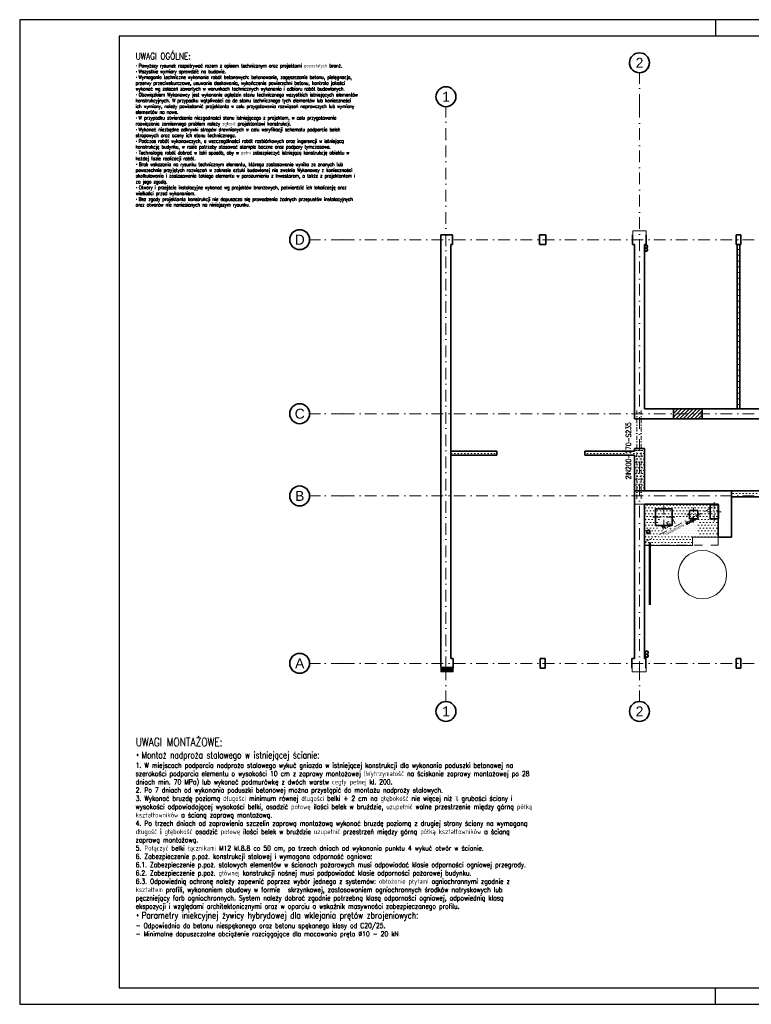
# Model space of a CAD drawing. Header units: millimetres. Extents: x -62590 to 46238, y 147773 to 522018.
# Tile 68 of 93: x 1238 to 23317, y 331318 to 361018. Entities that reach past the tile are written whole.
import ezdxf

# ---------------------------------------------------------------- set-up
doc = ezdxf.new("R2010")
doc.units = ezdxf.units.MM
for name, pattern in [('DASHDOT', [25.4, 12.7, -6.35, 0, -6.35]), ('DASHED', [2, 1, -1]), ('Krawędzie ukryte', [3.912222, 2.822222, -1.09]), ('Kropki i Kreski', [6.702778, 3.527778, -1.763889, 0, -1.411111])]:
    doc.linetypes.add(name, pattern=pattern)
for name, color, linetype in [('!PB_Ramka', 7, 'Continuous'), ('!PB_Wyburzenia', 251, 'Do wyburzenia'), ('e-cad_cienkie', 1, 'Continuous'), ('e-cad_kontur', 2, 'Continuous'), ('e-cad_opisy', 7, 'Continuous'), ('e-cad_wymiary', 1, 'Continuous'), ('e-cad_wypelnienia', 254, 'Continuous'), ('Konstrukcja - Siatka mod', 9, 'Continuous'), ('Konstrukcja - Słupy', 7, 'Continuous'), ('Konstrukcja - Ściany działowe', 7, 'Continuous'), ('Konstrukcja - Ściany nośne wew..P', 7, 'Continuous'), ('Konstrukcja - Ściany zewnętrzne', 7, 'Continuous'), ('PIONY INST', 252, 'Continuous')]:
    doc.layers.add(name, color=color, linetype=linetype)
doc.layers.add('KONSTRUKCJA', color=3, linetype='Continuous', lineweight=0)
doc.styles.add('e-cad_1', font='simplex.shx', dxfattribs={"width": 0.8})
doc.styles.get("Standard").update_dxf_attribs({"font": 'arial.ttf'})
doc.styles.add('STYL_AUTOMATYCZNY_1', font='arialbd.ttf')
doc.linetypes.add('Do wyburzenia', pattern='A,1.7,["/",Standard,S=1,R=10,X=-0.195,Y=-0.57],-0.5,["",Standard,S=1,R=10,X=-0.195,Y=-0.57],1.7', length=3.9)
pattern_1 = [(0, (-230678.59, 288957.74), (0, 173.20508), [0, -100]), (0, (-230628.59, 289044.34), (0, 173.20508), [0, -100])]

# ---------------------------------------------------------------- blocks, each defined once
blk = doc.blocks.new('*U4')
at = {"layer": 'e-cad_opisy', "color": 8, "ltscale": 0.4}
for points in [[(0, 0), (450, 0), (450, 297), (25, 297), (25, 297), (0, 297), (0, 0)], [(210, 297), (210, 292)], [(210, 0), (210, 5)]]:
    blk.add_lwpolyline(points, dxfattribs=at)
at = {"layer": 'e-cad_opisy', "color": 3, "ltscale": 0.4}
blk.add_lwpolyline([(30, 5), (445, 5), (445, 292), (30, 292), (30, 5)], dxfattribs=at)
blk = doc.blocks.new('Rysunek_5_5 - ProBuild')
at = {"layer": '!PB_Wyburzenia', "lineweight": 15, "ltscale": 20}
h = blk.add_hatch(dxfattribs=at)
h.set_pattern_fill('Tynk_0005', color=256, style=0, pattern_type=2)
h.set_pattern_definition(pattern_1)
h.paths.add_polyline_path([(8790, 12630), (8790, 7680), (8870, 7680), (8870, 12630)])
h = blk.add_hatch(dxfattribs=at)
h.set_pattern_fill('Tynk_0005', color=256, style=0, pattern_type=2)
h.set_pattern_definition(pattern_1)
h.paths.add_polyline_path([(150, 6280), (1540, 6280), (1540, 6400), (150, 6400)])
h = blk.add_hatch(dxfattribs=at)
h.set_pattern_fill('Tynk_0005', color=256, style=0, pattern_type=2)
h.set_pattern_definition(pattern_1)
h.paths.add_polyline_path([(4190, 6280), (5690, 6280), (5690, 6400), (4190, 6400)])
h = blk.add_hatch(dxfattribs=at)
h.set_pattern_fill('Tynk_0005', color=256, style=0, pattern_type=2)
h.set_pattern_definition(pattern_1)
h.paths.add_polyline_path([(5990, 6480), (5690, 6480), (5690, 5200), (5990, 5200)])
h = blk.add_hatch(dxfattribs=at)
h.set_pattern_fill('Tynk_0005', color=256, style=0, pattern_type=2)
h.set_pattern_definition(pattern_1)
h.paths.add_polyline_path([(9560, 5020), (9560, 5200), (8620, 5200), (8620, 5020)])
h = blk.add_hatch(dxfattribs=at)
h.set_pattern_fill('Tynk_0005', color=256, style=0, pattern_type=2)
h.set_pattern_definition(pattern_1)
h.paths.add_polyline_path([(8220, 4796), (5990, 4796), (5990, 3560), (7439, 3560), (7440, 3806), (8216, 3803), (8218, 4360), (7973, 4360), (7973, 4780), (8220, 4780)])
h.paths.add_polyline_path([(6326, 4660), (6826, 4660), (6826, 4160), (6326, 4160)], flags=0)
h.paths.add_polyline_path([(7600, 4360), (7346, 4360), (7350, 4610), (7600, 4610)], flags=0)
h = blk.add_hatch(dxfattribs=at)
h.set_pattern_fill('Tynk_0005', color=256, style=0, pattern_type=2)
h.set_pattern_definition(pattern_1)
h.paths.add_polyline_path([(7973, 4780), (7973, 4360), (8223, 4360), (8223, 4780)])
h = blk.add_hatch(dxfattribs=at)
h.set_pattern_fill('Tynk_0005', color=256, style=0, pattern_type=2)
h.set_pattern_definition(pattern_1)
h.paths.add_polyline_path([(6326, 4660), (6326, 4160), (6826, 4160), (6826, 4660)])
h = blk.add_hatch(dxfattribs=at)
h.set_pattern_fill('Tynk_0005', color=256, style=0, pattern_type=2)
h.set_pattern_definition(pattern_1)
h.paths.add_polyline_path([(7350, 4610), (7350, 4360), (7600, 4360), (7600, 4610)])
at = {"layer": 'e-cad_wypelnienia', "lineweight": -2, "ltscale": 10}
h = blk.add_hatch(dxfattribs=at)
h.set_pattern_fill('ANSI31', color=256, scale=25, style=0)
h.set_pattern_definition([(45, (-14101.32, -341602.01), (-56.1266, 56.1266), [])])
h.paths.add_polyline_path([(6870, 7380), (7730, 7380), (7730, 7680), (6870, 7680)])
at = {"layer": 'Konstrukcja - Słupy', "linetype": 'Continuous', "lineweight": 13}
for points in [[(-150, -150), (150, -150), (150, -102), (-102, -102)], [(-150, -102), (-150, -150), (-102, -102)], [(-150, -150), (-150, -252), (215, -252), (215, -150), (150, -150)], [(150, -150), (215, -150), (215, -102), (150, -102)]]:
    blk.add_hatch(color=252, dxfattribs=at).paths.add_polyline_path(points)
at = {"layer": '!PB_Wyburzenia', "lineweight": 35, "ltscale": 40}
for p, q in [((1540, 6280), (1540, 6400)), ((4190, 6280), (4190, 6400)), ((5690, 6480), (5990, 6480))]:
    blk.add_line(p, q, dxfattribs=at)
at = {"layer": '!PB_Wyburzenia', "lineweight": 0, "ltscale": 40}
for p, q in [((8098, 4650), (8098, 4860)), ((6576, 4490), (6576, 4740)), ((7395, 4485), (7270, 4485)), ((7475, 4565), (7475, 4690)), ((7555, 4485), (7680, 4485)), ((8018, 4570), (7893, 4570)), ((8098, 4490), (8098, 4280)), ((8178, 4570), (8303, 4570)), ((6496, 4410), (6246, 4410)), ((6576, 4330), (6576, 4080)), ((6656, 4410), (6906, 4410)), ((7475, 4405), (7475, 4280))]:
    blk.add_line(p, q, dxfattribs=at)
at = {"layer": '!PB_Wyburzenia', "lineweight": 35, "ltscale": 40, "flags": 128}
for points in [[(8790, 12630), (8790, 7680)], [(8870, 7680), (8870, 12630)], [(1540, 6400), (150, 6400)], [(150, 6280), (1540, 6280)], [(5690, 6400), (4190, 6400)], [(4190, 6280), (5690, 6280)], [(5690, 6480), (5690, 6400)], [(5690, 6280), (5690, 5200)], [(5990, 5200), (5990, 6480)], [(9560, 5200), (8620, 5200)], [(8620, 5020), (9560, 5020)]]:
    blk.add_lwpolyline(points, dxfattribs=at)
for points in [[(7973, 4780), (7973, 4360), (8223, 4360), (8223, 4780)], [(6326, 4660), (6326, 4160), (6826, 4160), (6826, 4660)], [(7350, 4610), (7350, 4360), (7600, 4360), (7600, 4610)]]:
    blk.add_lwpolyline(points, close=True, dxfattribs=at)
at = {"layer": '!PB_Wyburzenia', "lineweight": 13, "ltscale": 40, "flags": 128}
for points in [[(6326, 4660), (6826, 4660), (6826, 4160), (6326, 4160)], [(7600, 4360), (7346, 4360), (7350, 4610), (7600, 4610)]]:
    blk.add_lwpolyline(points, close=True, dxfattribs=at)
for points in [[(8220, 3806), (7440, 3806), (7439, 3560), (5990, 3560)], [(8220, 3806), (8220, 3810)]]:
    blk.add_lwpolyline(points, dxfattribs=at)
at = {"layer": '!PB_Wyburzenia', "lineweight": 0, "ltscale": 40}
for p in [(7475, 4485), (8098, 4570), (6576, 4410)]:
    blk.add_point(p, dxfattribs=at)
at = {"color": 7, "linetype": 'Continuous', "lineweight": 35, "ltscale": 100, "flags": 128}
for points in [[(7730, 7680), (6870, 7680)], [(6870, 7380), (7730, 7380)]]:
    blk.add_lwpolyline(points, dxfattribs=at)
at = {"color": 252, "linetype": 'Continuous', "lineweight": 13, "ltscale": 100}
blk.add_circle((7740, 2676), 730, dxfattribs=at)
at = {"layer": 'e-cad_kontur', "lineweight": -2, "ltscale": 10}
blk.add_lwpolyline([(6870, 7380), (7730, 7380), (7730, 7680), (6870, 7680)], close=True, dxfattribs=at)
at = {"layer": 'Konstrukcja - Siatka mod', "color": 9, "linetype": 'Kropki i Kreski', "lineweight": 13, "ltscale": 100}
for p, q in [((5840, 16815), (5840, 17815)), ((0, 15792), (0, 16792)), ((5840, 16815), (5840, -150)), ((0, -150), (0, 15792)), ((-3115, 12780), (-4115, 12780)), ((-3115, 12780), (27604, 12780)), ((-3115, 7530), (-4115, 7530)), ((-3115, 7530), (27604, 7530)), ((-3115, 5050), (-4115, 5050)), ((-3115, 5050), (27604, 5050)), ((-3115, 0), (-4115, 0)), ((-3115, 0), (27604, 0)), ((0, -150), (0, -1150)), ((5840, -150), (5840, -1150))]:
    blk.add_line(p, q, dxfattribs=at)
at = {"layer": 'Konstrukcja - Siatka mod', "color": 9, "linetype": 'Continuous', "lineweight": 35, "ltscale": 100}
for centre in [(5840, 18115), (0, 17092), (-4415, 12780), (-4415, 7530), (-4415, 5050), (-4415, 0), (0, -1450), (5840, -1450)]:
    blk.add_circle(centre, 300, dxfattribs=at)
blk.add_arc((5840, 18115), 300, 146.5921, 33.4079, dxfattribs=at)
at = {"layer": 'Konstrukcja - Siatka mod', "color": 7, "linetype": 'Kropki i Kreski', "lineweight": 13, "ltscale": 100}
for p in [(0, 15792), (0, 15792), (-3115, 12780), (-3115, 12780), (-3115, 7530), (-3115, 7530), (-3115, 5050), (-3115, 5050), (-3115, 0), (-3115, 0), (0, -150), (0, -150), (5840, -150), (5840, -150)]:
    blk.add_point(p, dxfattribs=at)
at = {"layer": 'Konstrukcja - Słupy', "color": 252, "linetype": 'Continuous', "lineweight": 13, "ltscale": 100, "flags": 128}
for points in [[(-150, -102), (-150, -150)], [(-150, -150), (-150, -252), (215, -252), (215, -150)]]:
    blk.add_lwpolyline(points, dxfattribs=at)
at = {"layer": 'Konstrukcja - Ściany działowe', "color": 252, "linetype": 'Continuous', "lineweight": 35, "ltscale": 100}
for p, q in [((8220, 3900), (8220, 3840)), ((6140, 3650), (6140, 3590)), ((6140, 3650), (6140, 3590)), ((6140, 3590), (6140, 3575)), ((6140, 3590), (6140, 3575)), ((6140, 3575), (6140, 3560)), ((6140, 3575), (6140, 3560)), ((6160, 3590), (6160, 3650)), ((6160, 3590), (6160, 3650)), ((6160, 3575), (6160, 3590)), ((6160, 3575), (6160, 3590)), ((6160, 3560), (6160, 3575)), ((6160, 3560), (6160, 3575)), ((8220, 3840), (8220, 3825)), ((8220, 3825), (8220, 3810)), ((6140, 1920), (6140, 1895)), ((6140, 1920), (6140, 1895)), ((6140, 1895), (6140, 1795)), ((6140, 1895), (6140, 1795)), ((6140, 1795), (6140, 1770)), ((6140, 1795), (6140, 1770)), ((6160, 1895), (6160, 1920)), ((6160, 1895), (6160, 1920)), ((6160, 1795), (6160, 1895)), ((6160, 1795), (6160, 1895)), ((6160, 1770), (6160, 1795)), ((6160, 1770), (6160, 1795))]:
    blk.add_line(p, q, dxfattribs=at)
at = {"layer": 'Konstrukcja - Ściany działowe', "color": 252, "linetype": 'Continuous', "lineweight": 35, "ltscale": 100, "flags": 128}
for points in [[(8620, 3810), (8220, 3810)], [(6140, 3560), (6140, 1920)], [(6160, 1920), (6160, 3560)]]:
    blk.add_lwpolyline(points, dxfattribs=at)
at = {"layer": 'Konstrukcja - Ściany nośne wew..P', "color": 252, "linetype": 'Continuous', "lineweight": 35, "ltscale": 100}
for p, q in [((6870, 7680), (6870, 7380)), ((7730, 7680), (7730, 7380))]:
    blk.add_line(p, q, dxfattribs=at)
at = {"layer": 'Konstrukcja - Ściany nośne wew..P', "color": 252, "linetype": 'Continuous', "lineweight": 35, "ltscale": 100, "flags": 128}
for points in [[(5690, 12630), (5690, 7380)], [(5990, 7680), (5990, 12630)], [(6870, 7680), (5990, 7680)], [(9948, 7680), (7730, 7680)], [(5690, 7380), (5990, 7380)], [(5990, 7380), (5690, 7380)], [(5990, 7380), (6870, 7380)], [(7730, 7380), (9948, 7380)], [(5690, 5200), (5690, 4800)], [(8620, 5200), (5690, 5200)], [(5690, 5200), (5690, 4800)], [(8620, 5200), (8620, 4800)], [(5690, 4800), (5690, 150)], [(5990, 4800), (8220, 4800)], [(5990, 150), (5990, 4800)], [(8220, 4800), (8220, 3810)], [(8620, 3810), (8620, 4800)], [(8620, 3810), (8220, 3810)]]:
    blk.add_lwpolyline(points, dxfattribs=at)
at = {"layer": 'Konstrukcja - Ściany nośne wew..P', "color": 252, "linetype": 'Krawędzie ukryte', "lineweight": 20, "ltscale": 100, "flags": 128}
for points in [[(8220, 5200), (5690, 5200)], [(5690, 5200), (5690, 4800)], [(8620, 5200), (8220, 5200)], [(8620, 3810), (8620, 5200)], [(5690, 4800), (8220, 4800)], [(8220, 4800), (8220, 3810)], [(8620, 3810), (8220, 3810)]]:
    blk.add_lwpolyline(points, dxfattribs=at)
at = {"layer": 'Konstrukcja - Ściany zewnętrzne', "color": 252, "linetype": 'Continuous', "lineweight": 35, "ltscale": 100}
for p, q in [((199, 12930), (199, 12880)), ((199, 12880), (199, 12630)), ((2819, 12930), (2819, 12880)), ((2819, 12880), (2819, 12630)), ((3010, 12930), (3010, 12880)), ((3010, 12880), (3010, 12630)), ((5630, 12930), (5630, 12880)), ((5630, 12880), (5630, 12630)), ((6040, 12930), (6040, 12880)), ((6040, 12880), (6040, 12630)), ((8760, 12930), (8760, 12880)), ((8760, 12880), (8760, 12630)), ((8900, 12930), (8900, 12880)), ((8900, 12880), (8900, 12630)), ((220, -100), (220, 150)), ((2840, -100), (2840, 150)), ((2990, -100), (2990, 150)), ((5610, -100), (5610, 150)), ((6037, -100), (6037, 150)), ((8758, -100), (8758, 150)), ((8902, -100), (8902, 150)), ((220, -150), (220, -100)), ((2840, -150), (2840, -100)), ((2990, -150), (2990, -100)), ((5610, -150), (5610, -100)), ((6037, -150), (6037, -100)), ((8758, -150), (8758, -100)), ((8902, -150), (8902, -100))]:
    blk.add_line(p, q, dxfattribs=at)
at = {"layer": 'Konstrukcja - Ściany zewnętrzne', "color": 252, "linetype": 'Continuous', "lineweight": 35, "ltscale": 100, "flags": 128}
for points in [[(-150, 12930), (150, 12930)], [(-150, 12930), (-150, -102)], [(199, 12930), (150, 12930)], [(3010, 12930), (2819, 12930)], [(5640, 12930), (5630, 12930)], [(8900, 12930), (8760, 12930)], [(150, 150), (150, 12630)], [(150, 12630), (199, 12630)], [(2819, 12630), (3010, 12630)], [(5630, 12630), (5690, 12630)], [(5990, 12630), (6040, 12630)], [(8760, 12630), (8900, 12630)], [(220, 150), (150, 150)], [(2990, 150), (2840, 150)], [(5690, 150), (5610, 150)], [(6037, 150), (5990, 150)], [(8902, 150), (8758, 150)], [(215, -150), (220, -150)], [(2840, -150), (2990, -150)], [(5610, -150), (5615, -150)], [(8758, -150), (8902, -150)]]:
    blk.add_lwpolyline(points, dxfattribs=at)
at = {"layer": 'Konstrukcja - Ściany zewnętrzne', "color": 252, "linetype": 'Continuous', "lineweight": 13, "ltscale": 100, "flags": 128}
for points in [[(6040, 12930), (6040, 13050), (5640, 13050), (5640, 12930)], [(5615, -150), (5615, -252), (6040, -252), (6040, -150)]]:
    blk.add_lwpolyline(points, dxfattribs=at)
at = {"layer": 'PIONY INST', "color": 252, "linetype": 'Continuous', "lineweight": 25, "ltscale": 100, "flags": 128}
for points in [[(5990, 12571, 0.414214), (6040, 12521, 0.414214), (6090, 12571, 0.414214), (6040, 12621, 0.414214)], [(5990, 12476, 0.414214), (6040, 12426, 0.414214), (6090, 12476, 0.414214), (6040, 12526, 0.414214)], [(6109, 4026, 0.414214), (6054, 3971, 0.414214), (6109, 3916, 0.414214), (6164, 3971, 0.414214)], [(6059, 373, 0.414214), (6009, 323, 0.414214), (6059, 273, 0.414214), (6109, 323, 0.414214)], [(6059, 278, 0.414214), (6009, 228, 0.414214), (6059, 178, 0.414214), (6109, 228, 0.414214)]]:
    blk.add_lwpolyline(points, format="xyb", close=True, dxfattribs=at)
at = {"layer": 'PIONY INST', "color": 252, "linetype": 'Continuous', "lineweight": 35, "ltscale": 100, "flags": 128}
for points in [[(6040, 12526, -1), (6040, 12616, -1)], [(6040, 12431, -1), (6040, 12521, -1)], [(6109, 4016, -1), (6109, 3926, -1)], [(6059, 368, -1), (6059, 278, -1)], [(6059, 273, -1), (6059, 183, -1)]]:
    blk.add_lwpolyline(points, format="xyb", close=True, dxfattribs=at)
at = {"layer": 'Konstrukcja - Siatka mod', "color": 9, "linetype": 'Continuous', "lineweight": 13, "char_height": 300, "attachment_point": 1, "style": 'STYL_AUTOMATYCZNY_1'}
for s, insert in [('\\A1;{\\pql;\\pt0;\\fArial|b0|i0|c238|p0;\\W1.000000;2}', (5726, 18265)), ('\\A1;{\\pql;\\pt0;\\fArial|b0|i0|c238|p0;\\W1.000000;1}', (-114, 17242)), ('\\A1;{\\pql;\\pt0;\\fArial|b0|i0|c238|p0;\\W1.000000;D}', (-4563, 12930)), ('\\A1;{\\pql;\\pt0;\\fArial|b0|i0|c238|p0;\\W1.000000;C}', (-4563, 7680)), ('\\A1;{\\pql;\\pt0;\\fArial|b0|i0|c238|p0;\\W1.000000;B}', (-4552, 5200)), ('\\A1;{\\pql;\\pt0;\\fArial|b0|i0|c238|p0;\\W1.000000;A}', (-4552, 150)), ('\\A1;{\\pql;\\pt0;\\fArial|b0|i0|c238|p0;\\W1.000000;1}', (-114, -1300)), ('\\A1;{\\pql;\\pt0;\\fArial|b0|i0|c238|p0;\\W1.000000;2}', (5726, -1300))]:
    blk.add_mtext(s, dxfattribs=dict(at, insert=insert))
blk = doc.blocks.new('Opis - Stopy fundamentowe')
at = {"layer": 'e-cad_opisy', "color": 0, "ltscale": 0.04, "style": 'e-cad_1', "width": 0.8}
for tag, p, height, flags in [('SF - NAZWA', (0.5, 0.5), 3, 8), ('SF - PRZEKRÓJ', (0.5, -3), 2, 4)]:
    blk.add_attdef(tag, p, '', height=height, dxfattribs=dict(at, flags=flags))

msp = doc.modelspace()

# ---------------------------------------------------------------- linework, layer by layer
at = {"layer": 'e-cad_cienkie', "color": 6, "linetype": 'DASHDOT', "lineweight": 0, "ltscale": 20}
msp.add_line((20091.3, 345256.1), (22321.3, 346402), dxfattribs=at)
at = {"layer": 'e-cad_cienkie', "color": 1, "linetype": 'DASHED', "lineweight": 0, "ltscale": 250}
msp.add_lwpolyline([(20091.3, 345166.1), (22321.3, 345166.1), (22321.3, 346402), (20091.3, 346402)], close=True, dxfattribs=at)
at = {"layer": 'KONSTRUKCJA', "linetype": 'DASHDOT', "lineweight": 0, "ltscale": 10}
for p, q in [((19866.1, 349232), (19866.1, 346552)), ((19994.7, 349232), (19994.7, 346552))]:
    msp.add_line(p, q, dxfattribs=at)

# ---------------------------------------------------------------- block references
at = {"layer": '!PB_Ramka', "xscale": 100, "yscale": 100, "zscale": 100}
msp.add_blockref('*U4', (1238, 331317.6), dxfattribs=at)
at = {"layer": 'e-cad_cienkie', "linetype": 'Continuous', "lineweight": -2, "ltscale": 10}
msp.add_blockref('Rysunek_5_5 - ProBuild', (14101.3, 341602), dxfattribs=at)
at = {"layer": 'e-cad_wymiary', "ltscale": 40}
ref = msp.add_blockref('Opis - Stopy fundamentowe', (19721.3, 347862.4), dxfattribs=dict(at, xscale=-50, yscale=50, zscale=50, rotation=89.9999999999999))
ref.add_attrib('SF - NAZWA', '2IN200-270-S235', (19684.6, 347147.7), dxfattribs={"layer": 'e-cad_opisy', "ltscale": 40, "height": 150, "rotation": 90, "style": 'e-cad_1', "width": 0.8, "flags": 8})
ref = msp.add_blockref('Opis - Stopy fundamentowe', (21300, 345920.2), dxfattribs=dict(at, xscale=-50.00000000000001, yscale=50.00000000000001, zscale=50, rotation=27.18811179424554))
ref.add_attrib('SF - NAZWA', 'N.S.1', (20647.5, 345626.3), dxfattribs={"layer": 'e-cad_opisy', "ltscale": 40, "height": 150, "rotation": 27.18811, "style": 'e-cad_1', "width": 0.8, "flags": 8})
ref.add_attrib('SF - PRZEKRÓJ', 'Uzupełnienie stropu', (20736.1, 345461.9), dxfattribs={"layer": 'e-cad_opisy', "ltscale": 40, "height": 90, "rotation": 27.18811, "style": 'e-cad_1', "width": 0.8, "flags": 4})

# ---------------------------------------------------------------- texts
at = {"layer": 'e-cad_opisy', "attachment_point": 1, "style": 'e-cad_1'}
for s, insert, char_height, width in [('{\\Fsimplex.shx|c1;\\H2x;UWAGI OGÓLNE:\\P\\pxi-5.25,l5.25;\\fArial|b0|i0|c238|p0;\\H0.525x;▪ \\Fsimplex.shx|c1;Powyższy rysunek rozpatrywać razem z opisem technicznym oraz projektami pozostałych branż.\\P\\fArial|b0|i0|c238|p0;▪ \\Fsimplex.shx|c1;Wszystkie wymiary sprawdzić na budowie.\\P\\pi0,l0;\\fArial|b0|i0|c238|p0;▪ \\Fsimplex.shx|c1;Wymagania techniczne wykonania robót betonowych: betonowanie, zagęszczanie betonu, pielęgnacja, przerwy przeciwskurczowe, usuwanie deskowania, wykończenie powierzchni betonu, kontrola jakości wykonać wg zaleceń zawartych w warunkach technicznych wykonania i odbioru robót budowlanych.\\P\\fArial|b0|i0|c238|p0;▪ \\Fsimplex.shx|c1;Obowiązkiem Wykonawcy jest wykonanie oględzin stanu technicznego wszystkich istniejących elementów konstrukcyjnych. W przypadku wątpliwości co do stanu technicznego tych elementów lub konieczności ich wymiany, należy powiadomić projektanta w celu przygotowania rozwiązań naprawczych lub wymiany elementów na nowe. \\P\\fArial|b0|i0|c238|p0;▪ \\Fsimplex.shx|c1;W przypadku stwierdzenia niezgodności stanu istniejącego z projektem, w celu przygotowania rozwiązania zamiennego problem należy zgłosić projektantowi konstrukcji.\\P\\fArial|b0|i0|c238|p0;▪ \\Fsimplex.shx|c1;Wykonać niezbędne odkrywki stropów drewnianych w celu weryfikacji schematu podparcia belek stropowych oraz oceny ich stanu technicznego.\\P\\fArial|b0|i0|c238|p0;▪ \\Fsimplex.shx|c1;Podczas robót wykonawczych, a wszczególności robót rozbiórkowych oraz ingerencji w istniejącą konstrukcję budynku, w razie potrzeby stosować stemple boczne oraz podpory tymczasowe.\\P\\fArial|b0|i0|c238|p0;▪ \\Fsimplex.shx|c1;Technologię robót dobrać w taki sposób, aby w pełni zabezpieczyć istniejącą konstrukcję obiektu w każdej fazie realizacji robót.\\P\\pi0,l0.041667,se0.941667,ql;\\fArial|b0|i0|c1|p0;▪ \\Fsimplex.shx|c1;Brak wskazania na rysunku technicznym elementu, którego zastosowanie wynika ze znanych lub powszechnie przyjętych rozwiązań w zakresie sztuki budowlanej nie zwalnia Wykonawcy z konieczności skalkulowania i zastosowania takiego elementu w porozumieniu z Inwestorem, a także z projektantem i za jego zgodą.\\P\\fArial|b0|i0|c238|p0;▪ \\Fsimplex.shx|c238;Otwory i przejścia instalacyjne wykonać wg projektów branżowych, potwierdzić ich lokalizację oraz wielkości przed wykonaniem.\\P\\pi0,l0,s*1,q*;\\fArial|b0|i0|c238|p0;▪ \\Fsimplex.shx|c238;Bez zgody projektanta konstrukcji nie dopuszcza się prowadzenia żadnych przepustów instalacyjnych oraz otworów nie naniesionych na niniejszym rysunku.}', (4738, 360017.6), 100, 6556.204), ('{\\H1.66667x;UWAGI MONTAŻOWE:\\P\\fTahoma|b0|i0|c238|p0;\\H0.799997x;• \\Fsimplex.shx|c238;Montaż nadproża stalowego w istniejącej ścianie:}\\P1. W miejscach podparcia nadproża stalowego wykuć gniazda w istniejącej konstrukcji dla wykonania poduszki betonowej na szerokości podparcia elementu o wysokości 10 cm z zaprawy montażowej (Wytrzymałość na ściskanie zaprawy montażowej po 28 dniach min. 70 MPa) lub wykonać podmurówkę z dwóch warstw cegły pełnej kl. 200.  \\P2. Po 7 dniach od wykonania poduszki betonowej można przystąpić do montażu nadproży stalowych.\\P3. Wykonać bruzdę poziomą długości minimum równej długości belki + 2 cm na głębokość nie więcej niż ½ grubości ściany i wysokości odpowiadającej wysokości belki, osadzić połowę ilości belek w bruździe, uzupełnić wolne przestrzenie między górną półką kształtowników a ścianą zaprawą montażową.\\P4. Po trzech dniach od zaprawienia szczelin zaprawą montażową wykonać bruzdę poziomą z drugiej strony ściany na wymaganą długość i głębokość osadzić połowę ilości belek w bruździe uzupełnić przestrzeń między górną półką kształtowników a ścianą zaprawą montażową.\\P5. Połączyć belki łącznikami M12 kl.8.8 co 50 cm, po trzech dniach od wykonania punktu 4 wykuć otwór w ścianie.\\P6. Zabezpieczenie p.poż. konstrukcji stalowej i wymagana odporność ogniowa:\\P6.1. Zabezpieczenie p.poż. stalowych elementów w ścianach pożarowych musi odpowiadać klasie odporności ogniowej przegrody. \\P6.2. Zabezpieczenie p.poż. głównej konstrukcji nośnej musi podpowiadać klasie odporności pożarowej budynku.\\P6.3. Odpowiednią ochronę należy zapewnić poprzez wybór jednego z systemów: obłożenie płytami ogniochronnymi zgodnie z kształtem profili, wykonaniem obudowy w formie {\\W1.381576; }skrzynkowej, zastosowaniem ogniochronnych środków natryskowych lub pęczniejący farb ogniochronnych. System należy dobrać zgodnie potrzebną klasą odporności ogniowej, odpowiednią klasą ekspozycji i względami architektonicznymi oraz w oparciu o wskaźnik masywności zabezpieczanego profilu. \\P{\\fTahoma|b0|i0|c238|p0;\\H1.333333x;• \\Fsimplex.shx|c1;Parametry iniekcyjnej żywicy hybrydowej dla wklejania prętów zbrojeniowych:}\\P- Odpowiednia do betonu niespękanego oraz betonu spękanego klasy od C20/25. \\P- Minimalne dopuszczalne obciążenie rozciągające dla mocowania pręta ∅10 - 20 kN ', (4738, 339352.7), 150, 11451.429)]:
    msp.add_mtext(s, dxfattribs=dict(at, insert=insert, char_height=char_height, width=width))

doc.saveas('drawing.dxf')
